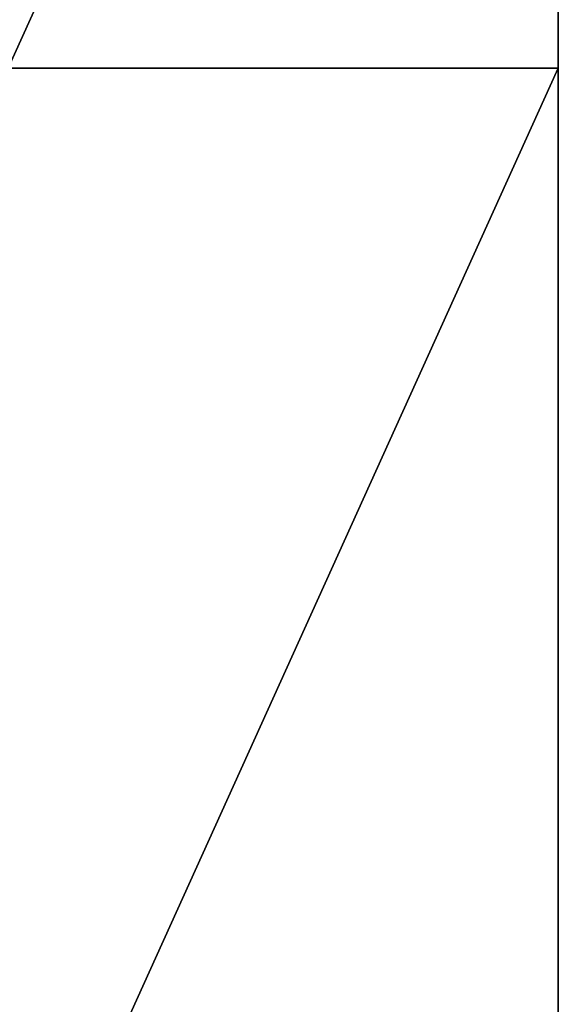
# Model space of a CAD drawing. Header units: inches. Extents: x -94 to 50, y -71 to 152.
# Tile 255 of 256: x 26 to 50, y -2 to 43. Entities that reach past the tile are written whole.
import ezdxf

# ---------------------------------------------------------------- set-up
doc = ezdxf.new("R2010")
doc.units = ezdxf.units.IN
doc.header["$MEASUREMENT"] = 0
doc.layers.add('UMGEBUNG_WEITER', color=7, linetype='Continuous', true_color=0x00b359)

msp = doc.modelspace()

# ---------------------------------------------------------------- meshes
at = {"layer": 'UMGEBUNG_WEITER', "color": 112, "true_color": 0x00b359}
mesh = msp.add_polyface(dxfattribs=at)
corners = [(25.25, 96.25, -5.6), (50.5, 96.25, 3.8), (50.5, 40.5, 3.8), (25.25, 40.5, -5.6), (25.25, 96.25, 9.4), (50.5, 96.25, 18.8), (50.5, 40.5, 18.8), (25.25, 40.5, 9.4)]
mesh.append_faces([[corners[k] for k in face] for face in [(0, 1, 3, 0), (4, 7, 5, 4), (0, 4, 1, 0), (1, 5, 2, 1), (2, 6, 3, 2), (3, 7, 0, 3)]], dxfattribs={"vtx1": -1, "vtx3": -1, "color": 112})
mesh.append_faces([[corners[k] for k in face] for face in [(1, 2, 3, 1), (7, 6, 5, 7), (4, 5, 1, 4), (5, 6, 2, 5), (6, 7, 3, 6), (7, 4, 0, 7)]], dxfattribs={"vtx2": -1, "vtx3": -1, "color": 112})
mesh = msp.add_polyface(dxfattribs=at)
corners = [(25.25, 40.5, -5.6), (50.5, 40.5, 3.8), (50.5, -15.25, 3.8), (25.25, -15.25, -5.6), (25.25, 40.5, 9.4), (50.5, 40.5, 18.8), (50.5, -15.25, 18.8), (25.25, -15.25, 9.4)]
mesh.append_faces([[corners[k] for k in face] for face in [(0, 1, 3, 0), (4, 7, 5, 4), (0, 4, 1, 0), (1, 5, 2, 1), (2, 6, 3, 2), (3, 7, 0, 3)]], dxfattribs={"vtx1": -1, "vtx3": -1, "color": 112})
mesh.append_faces([[corners[k] for k in face] for face in [(1, 2, 3, 1), (7, 6, 5, 7), (4, 5, 1, 4), (5, 6, 2, 5), (6, 7, 3, 6), (7, 4, 0, 7)]], dxfattribs={"vtx2": -1, "vtx3": -1, "color": 112})

doc.saveas('drawing.dxf')
